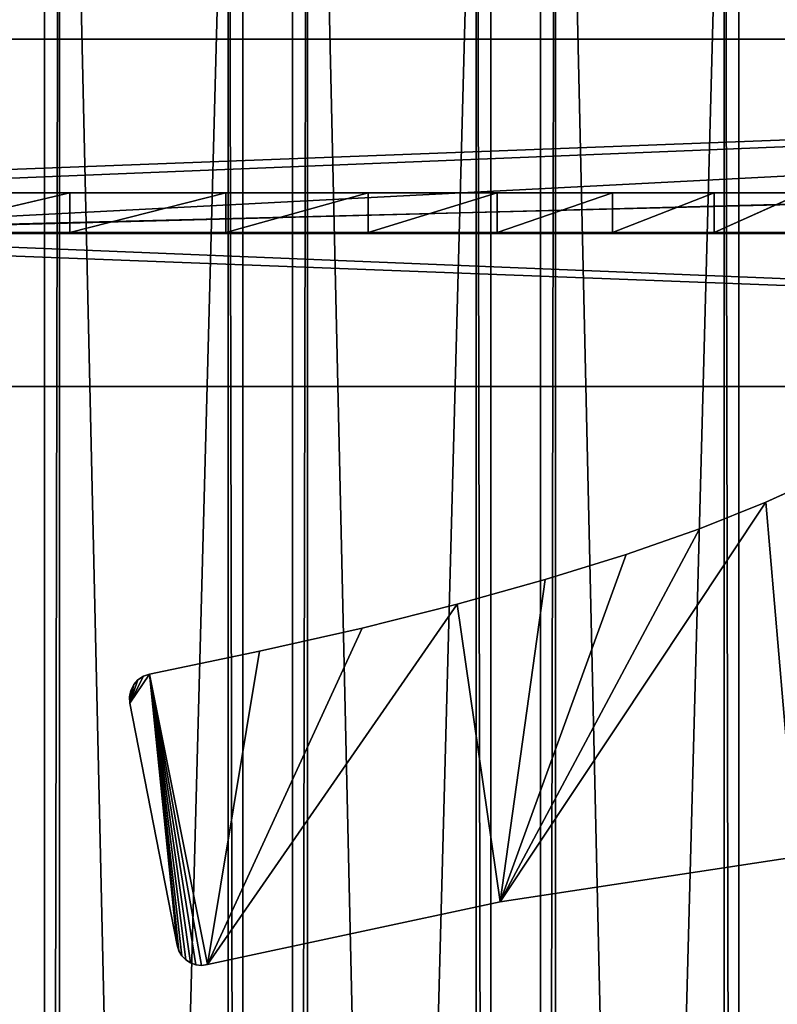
# Model space of a CAD drawing. Extents: x -1687 to 817, y -668 to 832.
# Tile 91 of 182: x -710 to -557, y 437 to 636. Entities that reach past the tile are written whole.
import ezdxf

# ---------------------------------------------------------------- set-up
doc = ezdxf.new("R2010")
doc.units = 0
doc.header["$LTSCALE"] = 25.4
doc.layers.get('0').update_dxf_attribs({"color": 13, "linetype": 'CONTINUOUS'})
doc.layers.add('STEEL', color=54, linetype='CONTINUOUS')
doc.layers.add('WOOD', color=253, linetype='CONTINUOUS')

# ---------------------------------------------------------------- blocks, each defined once
blk = doc.blocks.new('TWA001_00_01_01')
at = {"color": 0}
for p, q in [((-375.38, 710.17), (-695.38, 710.17)), ((-375.38, 710.17), (-695.38, 710.17)), ((-455.51, 551.46), (-421.33, 592.23)), ((-421.33, 592.23), (-455.51, 551.46, 8)), ((-421.33, 592.23), (-455.51, 551.46, 8)), ((-455.51, 551.46), (-421.33, 592.23)), ((-486.95, 509.96), (-455.51, 551.46)), ((-455.51, 551.46), (-486.95, 509.96, 8)), ((-455.51, 551.46), (-486.95, 509.96, 8)), ((-486.95, 509.96), (-455.51, 551.46)), ((-455.51, 551.46), (-455.51, 551.46, 8)), ((-455.51, 551.46), (-455.51, 551.46, 8)), ((-515.66, 467.72), (-486.95, 509.96)), ((-486.95, 509.96), (-515.66, 467.72, 8)), ((-486.95, 509.96), (-515.66, 467.72, 8)), ((-515.66, 467.72), (-486.95, 509.96)), ((-486.95, 509.96), (-486.95, 509.96, 8)), ((-486.95, 509.96), (-486.95, 509.96, 8)), ((-541.64, 424.75), (-515.66, 467.72)), ((-515.66, 467.72), (-541.64, 424.75, 8)), ((-515.66, 467.72), (-541.64, 424.75, 8)), ((-541.64, 424.75), (-515.66, 467.72)), ((-515.66, 467.72), (-515.66, 467.72, 8)), ((-515.66, 467.72), (-515.66, 467.72, 8)), ((-564.88, 381.06), (-541.64, 424.75)), ((-541.64, 424.75), (-564.88, 381.06, 8)), ((-541.64, 424.75), (-564.88, 381.06, 8)), ((-564.88, 381.06), (-541.64, 424.75)), ((-541.64, 424.75), (-541.64, 424.75, 8)), ((-541.64, 424.75), (-541.64, 424.75, 8)), ((-585.39, 336.63), (-564.88, 381.06)), ((-564.88, 381.06), (-585.39, 336.63, 8)), ((-564.88, 381.06), (-585.39, 336.63, 8)), ((-585.39, 336.63), (-564.88, 381.06)), ((-564.88, 381.06), (-564.88, 381.06, 8)), ((-564.88, 381.06), (-564.88, 381.06, 8)), ((-603.16, 291.47), (-585.39, 336.63)), ((-585.39, 336.63), (-603.16, 291.47, 8)), ((-585.39, 336.63), (-603.16, 291.47, 8)), ((-603.16, 291.47), (-585.39, 336.63)), ((-585.39, 336.63), (-585.39, 336.63, 8)), ((-585.39, 336.63), (-585.39, 336.63, 8))]:
    blk.add_line(p, q, dxfattribs=at)
at = {"color": 252}
mesh = blk.add_polyface(dxfattribs=at)
corners = [(-325.38, 715.17), (-375.38, 710.17), (-375.38, 715.17), (-344.76, 671.59), (-325.38, 710.17), (-302.38, 710.17), (-695.38, 715.17), (-745.38, 710.17), (-745.38, 715.17), (-699.63, 591.18), (-695.38, 710.17), (-639.18, 584.47), (-630.85, 582.67), (-623.1, 579.16), (-616.26, 574.08), (-610.66, 567.67), (-609.76, 566.36), (-608.88, 565.04), (-608.01, 563.7), (-603.87, 554.99), (-601.93, 545.54), (-541.64, 424.75), (-564.88, 381.06), (-585.39, 336.63), (-515.66, 467.72), (-486.95, 509.96), (-455.51, 551.46), (-421.33, 592.23), (-384.41, 632.28), (-785.59, 73.38), (-652.38, 5.17), (-788.38, 5.17), (-777.22, 140.42), (-763.27, 206.3), (-743.74, 271.02), (-718.62, 334.57), (-687.93, 396.97), (-651.66, 458.21), (-651.01, 54.72), (-646.91, 103.53), (-609.81, 518.28), (-640.08, 151.61), (-630.51, 198.96), (-618.2, 245.58), (-603.16, 291.47), (-604.99, 526.64), (-602.31, 535.9), (-1065.38, 715.17), (-1115.38, 710.17), (-1115.38, 715.17), (-1107.18, 675.08), (-1089.63, 666.69), (-1068.18, 658.45), (-1065.38, 710.17), (-1042.83, 650.36), (-1013.58, 642.43), (-980.43, 634.65), (-943.38, 627.02), (-902.43, 619.55), (-857.58, 612.23), (-808.83, 605.06), (-756.18, 598.04), (-1137.89, 705.65), (-1138.38, 710.17), (-1136.43, 701.17), (-1133.99, 696.73), (-1130.58, 692.32), (-1120.83, 683.62)]
mesh.append_faces([[corners[k] for k in face] for face in [(0, 1, 2), (3, 4, 5), (6, 7, 8), (29, 30, 31), (47, 48, 49), (48, 62, 63)]], dxfattribs={"vtx0": -1, "color": 252})
mesh.append_faces([[corners[k] for k in face] for face in [(9, 10, 11), (11, 1, 12), (12, 1, 13), (13, 1, 14), (14, 1, 15), (15, 1, 16), (16, 1, 17), (17, 1, 18), (18, 1, 19), (19, 1, 20), (21, 1, 24), (24, 1, 25), (25, 1, 26), (26, 1, 27), (27, 1, 28), (28, 1, 3), (30, 37, 38), (38, 37, 39), (39, 40, 41), (41, 40, 42), (42, 40, 43), (43, 40, 44), (44, 46, 23), (50, 47, 51), (51, 47, 52), (52, 53, 54), (54, 7, 55), (55, 7, 56), (56, 7, 57), (57, 7, 58), (58, 7, 59), (59, 7, 60), (60, 7, 61), (61, 7, 9), (62, 48, 64), (64, 48, 65), (65, 48, 66), (66, 48, 67), (67, 48, 50)]], dxfattribs={"vtx0": -1, "vtx1": -1, "color": 252})
mesh.append_faces([[corners[k] for k in face] for face in [(1, 0, 3), (7, 6, 9), (20, 1, 21), (48, 47, 50)]], dxfattribs={"vtx0": -1, "vtx1": -1, "vtx2": -1, "color": 252})
mesh.append_faces([[corners[k] for k in face] for face in [(3, 0, 4), (9, 6, 10), (11, 10, 1), (20, 21, 22), (20, 22, 23), (30, 29, 32), (30, 32, 33), (30, 33, 34), (30, 34, 35), (30, 35, 36), (30, 36, 37), (39, 37, 40), (44, 40, 45), (44, 45, 46), (23, 46, 20), (52, 47, 53), (54, 53, 7)]], dxfattribs={"vtx0": -1, "vtx2": -1, "color": 252})
mesh = blk.add_polyface(dxfattribs=at)
corners = [(-695.38, 710.17, 8), (-375.38, 710.17), (-695.38, 710.17), (-375.38, 710.17, 8)]
mesh.append_faces([[corners[k] for k in face] for face in [(0, 1, 2), (1, 0, 3)]], dxfattribs={"vtx0": -1, "color": 252})
mesh = blk.add_polyface(dxfattribs=at)
corners = [(-421.33, 592.23), (-455.51, 551.46, 8), (-455.51, 551.46)]
mesh.append_faces([[corners[k] for k in face] for face in [(0, 1, 2)]], dxfattribs={"color": 252})
mesh = blk.add_polyface(dxfattribs=at)
corners = [(-421.33, 592.23, 8), (-455.51, 551.46, 8), (-421.33, 592.23)]
mesh.append_faces([[corners[k] for k in face] for face in [(0, 1, 2)]], dxfattribs={"color": 252})
mesh = blk.add_polyface(dxfattribs=at)
corners = [(-455.51, 551.46), (-486.95, 509.96, 8), (-486.95, 509.96)]
mesh.append_faces([[corners[k] for k in face] for face in [(0, 1, 2)]], dxfattribs={"color": 252})
mesh = blk.add_polyface(dxfattribs=at)
corners = [(-455.51, 551.46, 8), (-486.95, 509.96, 8), (-455.51, 551.46)]
mesh.append_faces([[corners[k] for k in face] for face in [(0, 1, 2)]], dxfattribs={"color": 252})
mesh = blk.add_polyface(dxfattribs=at)
corners = [(-486.95, 509.96), (-515.66, 467.72, 8), (-515.66, 467.72)]
mesh.append_faces([[corners[k] for k in face] for face in [(0, 1, 2)]], dxfattribs={"color": 252})
mesh = blk.add_polyface(dxfattribs=at)
corners = [(-486.95, 509.96, 8), (-515.66, 467.72, 8), (-486.95, 509.96)]
mesh.append_faces([[corners[k] for k in face] for face in [(0, 1, 2)]], dxfattribs={"color": 252})
mesh = blk.add_polyface(dxfattribs=at)
corners = [(-515.66, 467.72), (-541.64, 424.75, 8), (-541.64, 424.75)]
mesh.append_faces([[corners[k] for k in face] for face in [(0, 1, 2)]], dxfattribs={"color": 252})
mesh = blk.add_polyface(dxfattribs=at)
corners = [(-515.66, 467.72, 8), (-541.64, 424.75, 8), (-515.66, 467.72)]
mesh.append_faces([[corners[k] for k in face] for face in [(0, 1, 2)]], dxfattribs={"color": 252})
mesh = blk.add_polyface(dxfattribs=at)
corners = [(-541.64, 424.75), (-564.88, 381.06, 8), (-564.88, 381.06)]
mesh.append_faces([[corners[k] for k in face] for face in [(0, 1, 2)]], dxfattribs={"color": 252})
mesh = blk.add_polyface(dxfattribs=at)
corners = [(-541.64, 424.75, 8), (-564.88, 381.06, 8), (-541.64, 424.75)]
mesh.append_faces([[corners[k] for k in face] for face in [(0, 1, 2)]], dxfattribs={"color": 252})
mesh = blk.add_polyface(dxfattribs=at)
corners = [(-564.88, 381.06), (-585.39, 336.63, 8), (-585.39, 336.63)]
mesh.append_faces([[corners[k] for k in face] for face in [(0, 1, 2)]], dxfattribs={"color": 252})
mesh = blk.add_polyface(dxfattribs=at)
corners = [(-564.88, 381.06, 8), (-585.39, 336.63, 8), (-564.88, 381.06)]
mesh.append_faces([[corners[k] for k in face] for face in [(0, 1, 2)]], dxfattribs={"color": 252})
mesh = blk.add_polyface(dxfattribs=at)
corners = [(-585.39, 336.63), (-603.16, 291.47, 8), (-603.16, 291.47)]
mesh.append_faces([[corners[k] for k in face] for face in [(0, 1, 2)]], dxfattribs={"color": 252})
mesh = blk.add_polyface(dxfattribs=at)
corners = [(-585.39, 336.63, 8), (-603.16, 291.47, 8), (-585.39, 336.63)]
mesh.append_faces([[corners[k] for k in face] for face in [(0, 1, 2)]], dxfattribs={"color": 252})
blk = doc.blocks.new('TWA001_00_01_02')
at = {"color": 0}
for p, q in [((846.93, 1140.58, 8), (834.99, 1146.04, 8)), ((834.99, 1146.04), (846.93, 1140.58)), ((834.99, 1146.04), (846.93, 1140.58)), ((834.99, 1146.04), (846.93, 1140.58, 8)), ((834.99, 1146.04), (846.93, 1140.58, 8)), ((846.93, 1140.58, 8), (834.99, 1146.04, 8)), ((860.31, 1135.26, 8), (846.93, 1140.58, 8)), ((846.93, 1140.58), (860.31, 1135.26)), ((846.93, 1140.58), (860.31, 1135.26)), ((846.93, 1140.58), (860.31, 1135.26, 8)), ((846.93, 1140.58), (860.31, 1135.26, 8)), ((846.93, 1140.58), (846.93, 1140.58, 8)), ((860.31, 1135.26, 8), (846.93, 1140.58, 8)), ((846.93, 1140.58), (846.93, 1140.58, 8)), ((875.14, 1130.06, 8), (860.31, 1135.26, 8)), ((860.31, 1135.26), (875.14, 1130.06)), ((860.31, 1135.26), (875.14, 1130.06)), ((860.31, 1135.26), (875.14, 1130.06, 8)), ((860.31, 1135.26), (875.14, 1130.06, 8)), ((860.31, 1135.26), (860.31, 1135.26, 8)), ((875.14, 1130.06, 8), (860.31, 1135.26, 8)), ((860.31, 1135.26), (860.31, 1135.26, 8)), ((891.42, 1125, 8), (875.14, 1130.06, 8)), ((875.14, 1130.06), (891.42, 1125)), ((875.14, 1130.06), (891.42, 1125)), ((875.14, 1130.06), (891.42, 1125, 8)), ((875.14, 1130.06), (891.42, 1125, 8)), ((875.14, 1130.06), (875.14, 1130.06, 8)), ((891.42, 1125, 8), (875.14, 1130.06, 8)), ((875.14, 1130.06), (875.14, 1130.06, 8)), ((909.17, 1120.06, 8), (891.42, 1125, 8)), ((891.42, 1125), (909.17, 1120.06)), ((891.42, 1125), (909.17, 1120.06)), ((891.42, 1125), (909.17, 1120.06, 8)), ((891.42, 1125), (909.17, 1120.06, 8)), ((891.42, 1125), (891.42, 1125, 8)), ((909.17, 1120.06, 8), (891.42, 1125, 8)), ((891.42, 1125), (891.42, 1125, 8)), ((928.37, 1115.23, 8), (909.17, 1120.06, 8)), ((909.17, 1120.06), (928.37, 1115.23)), ((909.17, 1120.06), (928.37, 1115.23)), ((909.17, 1120.06), (928.37, 1115.23, 8)), ((909.17, 1120.06), (928.37, 1115.23, 8)), ((909.17, 1120.06), (909.17, 1120.06, 8)), ((928.37, 1115.23, 8), (909.17, 1120.06, 8)), ((909.17, 1120.06), (909.17, 1120.06, 8)), ((949.06, 1110.53, 8), (928.37, 1115.23, 8)), ((928.37, 1115.23), (949.06, 1110.53)), ((928.37, 1115.23), (949.06, 1110.53)), ((928.37, 1115.23), (949.06, 1110.53, 8)), ((928.37, 1115.23), (949.06, 1110.53, 8)), ((928.37, 1115.23), (928.37, 1115.23, 8)), ((949.06, 1110.53, 8), (928.37, 1115.23, 8)), ((928.37, 1115.23), (928.37, 1115.23, 8)), ((971.22, 1105.93, 8), (949.06, 1110.53, 8)), ((949.06, 1110.53), (971.22, 1105.93)), ((949.06, 1110.53), (971.22, 1105.93)), ((949.06, 1110.53), (971.22, 1105.93, 8)), ((949.06, 1110.53), (971.22, 1105.93, 8)), ((949.06, 1110.53), (949.06, 1110.53, 8)), ((971.22, 1105.93, 8), (949.06, 1110.53, 8)), ((949.06, 1110.53), (949.06, 1110.53, 8)), ((972.45, 1105.51, 8), (971.22, 1105.93, 8)), ((971.22, 1105.93), (972.45, 1105.51)), ((972.45, 1105.51), (971.22, 1105.93, 8)), ((972.45, 1105.51, 8), (971.22, 1105.93, 8)), ((972.45, 1105.51), (971.22, 1105.93, 8)), ((971.22, 1105.93), (972.45, 1105.51)), ((971.22, 1105.93), (971.22, 1105.93, 8)), ((971.22, 1105.93), (971.22, 1105.93, 8)), ((973.54, 1104.79, 8), (972.45, 1105.51, 8)), ((972.45, 1105.51), (973.54, 1104.79)), ((973.54, 1104.79), (972.45, 1105.51, 8)), ((973.54, 1104.79, 8), (972.45, 1105.51, 8)), ((973.54, 1104.79), (972.45, 1105.51, 8)), ((972.45, 1105.51), (973.54, 1104.79)), ((972.45, 1105.51), (972.45, 1105.51, 8)), ((972.45, 1105.51), (972.45, 1105.51, 8)), ((974.4, 1103.81, 8), (973.54, 1104.79, 8)), ((973.54, 1104.79), (974.4, 1103.81)), ((974.4, 1103.81), (973.54, 1104.79, 8)), ((974.4, 1103.81, 8), (973.54, 1104.79, 8)), ((974.4, 1103.81), (973.54, 1104.79, 8)), ((973.54, 1104.79), (974.4, 1103.81)), ((973.54, 1104.79), (973.54, 1104.79, 8)), ((973.54, 1104.79), (973.54, 1104.79, 8)), ((974.98, 1102.65, 8), (974.4, 1103.81, 8)), ((974.4, 1103.81), (974.98, 1102.65)), ((974.98, 1102.65), (974.4, 1103.81, 8)), ((974.98, 1102.65, 8), (974.4, 1103.81, 8)), ((974.98, 1102.65), (974.4, 1103.81, 8)), ((974.4, 1103.81), (974.98, 1102.65)), ((974.4, 1103.81), (974.4, 1103.81, 8)), ((974.4, 1103.81), (974.4, 1103.81, 8)), ((975.24, 1101.37, 8), (974.98, 1102.65, 8)), ((974.98, 1102.65), (975.24, 1101.37)), ((975.24, 1101.37), (974.98, 1102.65, 8)), ((975.24, 1101.37, 8), (974.98, 1102.65, 8)), ((975.24, 1101.37), (974.98, 1102.65, 8)), ((974.98, 1102.65), (975.24, 1101.37)), ((974.98, 1102.65), (974.98, 1102.65, 8)), ((974.98, 1102.65), (974.98, 1102.65, 8)), ((965.66, 1051.24, 8), (975.16, 1100.07, 8)), ((975.16, 1100.07), (965.66, 1051.24)), ((975.16, 1100.07), (965.66, 1051.24)), ((965.66, 1051.24, 8), (975.16, 1100.07, 8)), ((975.16, 1100.07, 8), (975.24, 1101.37, 8)), ((975.24, 1101.37), (975.16, 1100.07)), ((975.16, 1100.07), (975.24, 1101.37, 8)), ((975.16, 1100.07, 8), (975.24, 1101.37, 8)), ((975.16, 1100.07), (975.24, 1101.37, 8)), ((975.24, 1101.37), (975.16, 1100.07)), ((975.16, 1100.07), (975.16, 1100.07, 8)), ((975.16, 1100.07), (975.16, 1100.07, 8)), ((975.24, 1101.37), (975.24, 1101.37, 8)), ((975.24, 1101.37), (975.24, 1101.37, 8)), ((840.84, 1069.09, 8), (900.53, 1060.01, 8)), ((900.53, 1060.01), (840.84, 1069.09)), ((840.84, 1069.09), (900.53, 1060.01, 8)), ((840.84, 1069.09, 8), (900.53, 1060.01, 8)), ((840.84, 1069.09), (900.53, 1060.01, 8)), ((900.53, 1060.01), (840.84, 1069.09)), ((900.53, 1060.01, 8), (959.55, 1047.34, 8)), ((959.55, 1047.34), (900.53, 1060.01)), ((900.53, 1060.01), (900.53, 1060.01, 8)), ((900.53, 1060.01), (900.53, 1060.01, 8)), ((900.53, 1060.01), (959.55, 1047.34, 8)), ((900.53, 1060.01, 8), (959.55, 1047.34, 8)), ((900.53, 1060.01), (959.55, 1047.34, 8)), ((959.55, 1047.34), (900.53, 1060.01)), ((965.31, 1050.14, 8), (965.66, 1051.24, 8)), ((965.66, 1051.24), (965.31, 1050.14)), ((965.31, 1050.14), (965.66, 1051.24, 8)), ((965.31, 1050.14, 8), (965.66, 1051.24, 8)), ((965.31, 1050.14), (965.66, 1051.24, 8)), ((965.66, 1051.24), (965.31, 1050.14)), ((965.66, 1051.24), (965.66, 1051.24, 8)), ((965.66, 1051.24), (965.66, 1051.24, 8)), ((963.91, 1048.33, 8), (964.71, 1049.15, 8)), ((964.71, 1049.15), (963.91, 1048.33)), ((963.91, 1048.33), (964.71, 1049.15, 8)), ((963.91, 1048.33, 8), (964.71, 1049.15, 8)), ((963.91, 1048.33), (964.71, 1049.15, 8)), ((964.71, 1049.15), (963.91, 1048.33)), ((964.71, 1049.15, 8), (965.31, 1050.14, 8)), ((965.31, 1050.14), (964.71, 1049.15)), ((964.71, 1049.15), (965.31, 1050.14, 8)), ((964.71, 1049.15, 8), (965.31, 1050.14, 8)), ((964.71, 1049.15), (965.31, 1050.14, 8)), ((965.31, 1050.14), (964.71, 1049.15)), ((964.71, 1049.15), (964.71, 1049.15, 8)), ((964.71, 1049.15), (964.71, 1049.15, 8)), ((965.31, 1050.14), (965.31, 1050.14, 8)), ((965.31, 1050.14), (965.31, 1050.14, 8)), ((959.55, 1047.34, 8), (960.7, 1047.2, 8)), ((960.7, 1047.2), (959.55, 1047.34)), ((959.55, 1047.34), (959.55, 1047.34, 8)), ((959.55, 1047.34), (959.55, 1047.34, 8)), ((959.55, 1047.34), (960.7, 1047.2, 8)), ((959.55, 1047.34, 8), (960.7, 1047.2, 8)), ((959.55, 1047.34), (960.7, 1047.2, 8)), ((960.7, 1047.2), (959.55, 1047.34)), ((960.7, 1047.2, 8), (961.85, 1047.32, 8)), ((961.85, 1047.32), (960.7, 1047.2)), ((960.7, 1047.2), (961.85, 1047.32, 8)), ((960.7, 1047.2, 8), (961.85, 1047.32, 8)), ((960.7, 1047.2), (961.85, 1047.32, 8)), ((961.85, 1047.32), (960.7, 1047.2)), ((960.7, 1047.2), (960.7, 1047.2, 8)), ((960.7, 1047.2), (960.7, 1047.2, 8)), ((961.85, 1047.32, 8), (962.94, 1047.7, 8)), ((962.94, 1047.7), (961.85, 1047.32)), ((961.85, 1047.32), (962.94, 1047.7, 8)), ((961.85, 1047.32, 8), (962.94, 1047.7, 8)), ((961.85, 1047.32), (962.94, 1047.7, 8)), ((962.94, 1047.7), (961.85, 1047.32)), ((961.85, 1047.32), (961.85, 1047.32, 8)), ((961.85, 1047.32), (961.85, 1047.32, 8)), ((962.94, 1047.7, 8), (963.91, 1048.33, 8)), ((963.91, 1048.33), (962.94, 1047.7)), ((962.94, 1047.7), (963.91, 1048.33, 8)), ((962.94, 1047.7, 8), (963.91, 1048.33, 8)), ((962.94, 1047.7), (963.91, 1048.33, 8)), ((963.91, 1048.33), (962.94, 1047.7)), ((962.94, 1047.7), (962.94, 1047.7, 8)), ((962.94, 1047.7), (962.94, 1047.7, 8)), ((963.91, 1048.33), (963.91, 1048.33, 8)), ((963.91, 1048.33), (963.91, 1048.33, 8))]:
    blk.add_line(p, q, dxfattribs=at)
at = {"color": 252}
mesh = blk.add_polyface(dxfattribs=at)
corners = [(465.6, 1100.07, 8), (465.78, 1102.65, 8), (465.52, 1101.37, 8), (475.1, 1051.24, 8), (466.36, 1103.81, 8), (467.22, 1104.79, 8), (468.31, 1105.51, 8), (469.54, 1105.93, 8), (491.7, 1110.53, 8), (475.45, 1050.14, 8), (476.05, 1049.15, 8), (476.85, 1048.33, 8), (477.82, 1047.7, 8), (478.91, 1047.32, 8), (480.06, 1047.2, 8), (481.21, 1047.34, 8), (540.23, 1060.01, 8), (512.39, 1115.23, 8), (531.6, 1120.06, 8), (549.34, 1125, 8), (599.92, 1069.09, 8), (565.62, 1130.06, 8), (580.45, 1135.26, 8), (593.83, 1140.58, 8), (605.77, 1146.04, 8), (660.04, 1074.55, 8), (616.29, 1151.63, 8), (625.37, 1157.37, 8), (633.04, 1163.25, 8), (639.3, 1169.28, 8), (644.16, 1175.47, 8), (647.62, 1181.81, 8), (649.69, 1188.31, 8), (650.38, 1194.97, 8), (790.38, 1194.97, 8), (720.38, 1076.37, 8), (780.72, 1074.55, 8), (791.07, 1188.31, 8), (793.14, 1181.81, 8), (840.84, 1069.09, 8), (796.6, 1175.47, 8), (801.46, 1169.28, 8), (807.72, 1163.25, 8), (815.39, 1157.37, 8), (824.47, 1151.63, 8), (834.99, 1146.04, 8), (846.93, 1140.58, 8), (900.53, 1060.01, 8), (860.31, 1135.26, 8), (875.14, 1130.06, 8), (891.42, 1125, 8), (909.17, 1120.06, 8), (959.55, 1047.34, 8), (928.37, 1115.23, 8), (949.06, 1110.53, 8), (971.22, 1105.93, 8), (960.7, 1047.2, 8), (961.85, 1047.32, 8), (962.94, 1047.7, 8), (963.91, 1048.33, 8), (964.71, 1049.15, 8), (965.31, 1050.14, 8), (965.66, 1051.24, 8), (975.16, 1100.07, 8), (972.45, 1105.51, 8), (973.54, 1104.79, 8), (974.4, 1103.81, 8), (974.98, 1102.65, 8), (975.24, 1101.37, 8)]
mesh.append_faces([[corners[k] for k in face] for face in [(0, 1, 2), (67, 63, 68)]], dxfattribs={"vtx0": -1, "color": 252})
mesh.append_faces([[corners[k] for k in face] for face in [(1, 3, 4), (4, 3, 5), (5, 3, 6), (6, 3, 7), (7, 3, 8), (8, 16, 17), (17, 16, 18), (18, 16, 19), (19, 20, 21), (21, 20, 22), (22, 20, 23), (23, 20, 24), (24, 25, 26), (26, 25, 27), (27, 25, 28), (28, 25, 29), (29, 25, 30), (30, 25, 31), (31, 25, 32), (32, 25, 33), (33, 25, 34), (34, 36, 37), (37, 36, 38), (38, 39, 40), (40, 39, 41), (41, 39, 42), (42, 39, 43), (43, 39, 44), (44, 39, 45), (45, 39, 46), (46, 47, 48), (48, 47, 49), (49, 47, 50), (50, 47, 51), (51, 52, 53), (53, 52, 54), (54, 52, 55), (55, 63, 64), (64, 63, 65), (65, 63, 66), (66, 63, 67)]], dxfattribs={"vtx0": -1, "vtx1": -1, "color": 252})
mesh.append_faces([[corners[k] for k in face] for face in [(1, 0, 3), (8, 3, 9), (8, 9, 10), (8, 10, 11), (8, 11, 12), (8, 12, 13), (8, 13, 14), (8, 14, 15), (8, 15, 16), (19, 16, 20), (24, 20, 25), (34, 25, 35), (34, 35, 36), (38, 36, 39), (46, 39, 47), (51, 47, 52), (55, 52, 56), (55, 56, 57), (55, 57, 58), (55, 58, 59), (55, 59, 60), (55, 60, 61), (55, 61, 62), (55, 62, 63)]], dxfattribs={"vtx0": -1, "vtx2": -1, "color": 252})
mesh = blk.add_polyface(dxfattribs=at)
corners = [(465.78, 1102.65), (465.6, 1100.07), (465.52, 1101.37), (475.1, 1051.24), (466.36, 1103.81), (467.22, 1104.79), (468.31, 1105.51), (469.54, 1105.93), (491.7, 1110.53), (475.45, 1050.14), (476.05, 1049.15), (476.85, 1048.33), (477.82, 1047.7), (478.91, 1047.32), (480.06, 1047.2), (481.21, 1047.34), (540.23, 1060.01), (512.39, 1115.23), (531.6, 1120.06), (549.34, 1125), (599.92, 1069.09), (565.62, 1130.06), (580.45, 1135.26), (593.83, 1140.58), (605.77, 1146.04), (660.04, 1074.55), (616.29, 1151.63), (625.37, 1157.37), (633.04, 1163.25), (639.3, 1169.28), (644.16, 1175.47), (647.62, 1181.81), (649.69, 1188.31), (650.38, 1194.97), (790.38, 1194.97), (720.38, 1076.37), (780.72, 1074.55), (791.07, 1188.31), (793.14, 1181.81), (840.84, 1069.09), (796.6, 1175.47), (801.46, 1169.28), (807.72, 1163.25), (815.39, 1157.37), (824.47, 1151.63), (834.99, 1146.04), (846.93, 1140.58), (900.53, 1060.01), (860.31, 1135.26), (875.14, 1130.06), (891.42, 1125), (909.17, 1120.06), (959.55, 1047.34), (928.37, 1115.23), (949.06, 1110.53), (971.22, 1105.93), (960.7, 1047.2), (961.85, 1047.32), (962.94, 1047.7), (963.91, 1048.33), (964.71, 1049.15), (965.31, 1050.14), (965.66, 1051.24), (975.16, 1100.07), (972.45, 1105.51), (973.54, 1104.79), (974.4, 1103.81), (974.98, 1102.65), (975.24, 1101.37)]
mesh.append_faces([[corners[k] for k in face] for face in [(0, 1, 2), (63, 67, 68)]], dxfattribs={"vtx0": -1, "color": 252})
mesh.append_faces([[corners[k] for k in face] for face in [(1, 0, 3), (3, 8, 9), (9, 8, 10), (10, 8, 11), (11, 8, 12), (12, 8, 13), (13, 8, 14), (14, 8, 15), (15, 8, 16), (16, 19, 20), (20, 24, 25), (25, 34, 35), (35, 34, 36), (36, 38, 39), (39, 46, 47), (47, 51, 52), (52, 55, 56), (56, 55, 57), (57, 55, 58), (58, 55, 59), (59, 55, 60), (60, 55, 61), (61, 55, 62), (62, 55, 63)]], dxfattribs={"vtx0": -1, "vtx1": -1, "color": 252})
mesh.append_faces([[corners[k] for k in face] for face in [(3, 0, 4), (3, 4, 5), (3, 5, 6), (3, 6, 7), (3, 7, 8), (16, 8, 17), (16, 17, 18), (16, 18, 19), (20, 19, 21), (20, 21, 22), (20, 22, 23), (20, 23, 24), (25, 24, 26), (25, 26, 27), (25, 27, 28), (25, 28, 29), (25, 29, 30), (25, 30, 31), (25, 31, 32), (25, 32, 33), (25, 33, 34), (36, 34, 37), (36, 37, 38), (39, 38, 40), (39, 40, 41), (39, 41, 42), (39, 42, 43), (39, 43, 44), (39, 44, 45), (39, 45, 46), (47, 46, 48), (47, 48, 49), (47, 49, 50), (47, 50, 51), (52, 51, 53), (52, 53, 54), (52, 54, 55), (63, 55, 64), (63, 64, 65), (63, 65, 66), (63, 66, 67)]], dxfattribs={"vtx0": -1, "vtx2": -1, "color": 252})
mesh = blk.add_polyface(dxfattribs=at)
corners = [(846.93, 1140.58, 8), (846.93, 1140.58), (834.99, 1146.04)]
mesh.append_faces([[corners[k] for k in face] for face in [(0, 1, 2)]], dxfattribs={"color": 252})
mesh = blk.add_polyface(dxfattribs=at)
corners = [(846.93, 1140.58, 8), (834.99, 1146.04), (834.99, 1146.04, 8)]
mesh.append_faces([[corners[k] for k in face] for face in [(0, 1, 2)]], dxfattribs={"color": 252})
mesh = blk.add_polyface(dxfattribs=at)
corners = [(860.31, 1135.26, 8), (860.31, 1135.26), (846.93, 1140.58)]
mesh.append_faces([[corners[k] for k in face] for face in [(0, 1, 2)]], dxfattribs={"color": 252})
mesh = blk.add_polyface(dxfattribs=at)
corners = [(860.31, 1135.26, 8), (846.93, 1140.58), (846.93, 1140.58, 8)]
mesh.append_faces([[corners[k] for k in face] for face in [(0, 1, 2)]], dxfattribs={"color": 252})
mesh = blk.add_polyface(dxfattribs=at)
corners = [(875.14, 1130.06, 8), (875.14, 1130.06), (860.31, 1135.26)]
mesh.append_faces([[corners[k] for k in face] for face in [(0, 1, 2)]], dxfattribs={"color": 252})
mesh = blk.add_polyface(dxfattribs=at)
corners = [(875.14, 1130.06, 8), (860.31, 1135.26), (860.31, 1135.26, 8)]
mesh.append_faces([[corners[k] for k in face] for face in [(0, 1, 2)]], dxfattribs={"color": 252})
mesh = blk.add_polyface(dxfattribs=at)
corners = [(891.42, 1125, 8), (891.42, 1125), (875.14, 1130.06)]
mesh.append_faces([[corners[k] for k in face] for face in [(0, 1, 2)]], dxfattribs={"color": 252})
mesh = blk.add_polyface(dxfattribs=at)
corners = [(891.42, 1125, 8), (875.14, 1130.06), (875.14, 1130.06, 8)]
mesh.append_faces([[corners[k] for k in face] for face in [(0, 1, 2)]], dxfattribs={"color": 252})
mesh = blk.add_polyface(dxfattribs=at)
corners = [(909.17, 1120.06, 8), (909.17, 1120.06), (891.42, 1125)]
mesh.append_faces([[corners[k] for k in face] for face in [(0, 1, 2)]], dxfattribs={"color": 252})
mesh = blk.add_polyface(dxfattribs=at)
corners = [(909.17, 1120.06, 8), (891.42, 1125), (891.42, 1125, 8)]
mesh.append_faces([[corners[k] for k in face] for face in [(0, 1, 2)]], dxfattribs={"color": 252})
mesh = blk.add_polyface(dxfattribs=at)
corners = [(928.37, 1115.23, 8), (928.37, 1115.23), (909.17, 1120.06)]
mesh.append_faces([[corners[k] for k in face] for face in [(0, 1, 2)]], dxfattribs={"color": 252})
mesh = blk.add_polyface(dxfattribs=at)
corners = [(928.37, 1115.23, 8), (909.17, 1120.06), (909.17, 1120.06, 8)]
mesh.append_faces([[corners[k] for k in face] for face in [(0, 1, 2)]], dxfattribs={"color": 252})
mesh = blk.add_polyface(dxfattribs=at)
corners = [(949.06, 1110.53, 8), (949.06, 1110.53), (928.37, 1115.23)]
mesh.append_faces([[corners[k] for k in face] for face in [(0, 1, 2)]], dxfattribs={"color": 252})
mesh = blk.add_polyface(dxfattribs=at)
corners = [(949.06, 1110.53, 8), (928.37, 1115.23), (928.37, 1115.23, 8)]
mesh.append_faces([[corners[k] for k in face] for face in [(0, 1, 2)]], dxfattribs={"color": 252})
mesh = blk.add_polyface(dxfattribs=at)
corners = [(971.22, 1105.93, 8), (971.22, 1105.93), (949.06, 1110.53)]
mesh.append_faces([[corners[k] for k in face] for face in [(0, 1, 2)]], dxfattribs={"color": 252})
mesh = blk.add_polyface(dxfattribs=at)
corners = [(971.22, 1105.93, 8), (949.06, 1110.53), (949.06, 1110.53, 8)]
mesh.append_faces([[corners[k] for k in face] for face in [(0, 1, 2)]], dxfattribs={"color": 252})
mesh = blk.add_polyface(dxfattribs=at)
corners = [(972.45, 1105.51, 8), (972.45, 1105.51), (971.22, 1105.93, 8)]
mesh.append_faces([[corners[k] for k in face] for face in [(0, 1, 2)]], dxfattribs={"color": 252})
mesh = blk.add_polyface(dxfattribs=at)
corners = [(971.22, 1105.93, 8), (972.45, 1105.51), (971.22, 1105.93)]
mesh.append_faces([[corners[k] for k in face] for face in [(0, 1, 2)]], dxfattribs={"color": 252})
mesh = blk.add_polyface(dxfattribs=at)
corners = [(973.54, 1104.79, 8), (973.54, 1104.79), (972.45, 1105.51, 8)]
mesh.append_faces([[corners[k] for k in face] for face in [(0, 1, 2)]], dxfattribs={"color": 252})
mesh = blk.add_polyface(dxfattribs=at)
corners = [(972.45, 1105.51, 8), (973.54, 1104.79), (972.45, 1105.51)]
mesh.append_faces([[corners[k] for k in face] for face in [(0, 1, 2)]], dxfattribs={"color": 252})
mesh = blk.add_polyface(dxfattribs=at)
corners = [(973.54, 1104.79, 8), (974.4, 1103.81, 8), (974.4, 1103.81)]
mesh.append_faces([[corners[k] for k in face] for face in [(0, 1, 2)]], dxfattribs={"color": 252})
mesh = blk.add_polyface(dxfattribs=at)
corners = [(973.54, 1104.79, 8), (974.4, 1103.81), (973.54, 1104.79)]
mesh.append_faces([[corners[k] for k in face] for face in [(0, 1, 2)]], dxfattribs={"color": 252})
mesh = blk.add_polyface(dxfattribs=at)
corners = [(974.4, 1103.81, 8), (974.98, 1102.65, 8), (974.98, 1102.65)]
mesh.append_faces([[corners[k] for k in face] for face in [(0, 1, 2)]], dxfattribs={"color": 252})
mesh = blk.add_polyface(dxfattribs=at)
corners = [(974.4, 1103.81, 8), (974.98, 1102.65), (974.4, 1103.81)]
mesh.append_faces([[corners[k] for k in face] for face in [(0, 1, 2)]], dxfattribs={"color": 252})
mesh = blk.add_polyface(dxfattribs=at)
corners = [(974.98, 1102.65, 8), (975.24, 1101.37, 8), (975.24, 1101.37)]
mesh.append_faces([[corners[k] for k in face] for face in [(0, 1, 2)]], dxfattribs={"color": 252})
mesh = blk.add_polyface(dxfattribs=at)
corners = [(974.98, 1102.65, 8), (975.24, 1101.37), (974.98, 1102.65)]
mesh.append_faces([[corners[k] for k in face] for face in [(0, 1, 2)]], dxfattribs={"color": 252})
mesh = blk.add_polyface(dxfattribs=at)
corners = [(975.16, 1100.07), (965.66, 1051.24, 8), (965.66, 1051.24), (975.16, 1100.07, 8)]
mesh.append_faces([[corners[k] for k in face] for face in [(0, 1, 2), (1, 0, 3)]], dxfattribs={"vtx0": -1, "color": 252})
mesh = blk.add_polyface(dxfattribs=at)
corners = [(975.24, 1101.37, 8), (975.16, 1100.07, 8), (975.16, 1100.07)]
mesh.append_faces([[corners[k] for k in face] for face in [(0, 1, 2)]], dxfattribs={"color": 252})
mesh = blk.add_polyface(dxfattribs=at)
corners = [(975.24, 1101.37, 8), (975.16, 1100.07), (975.24, 1101.37)]
mesh.append_faces([[corners[k] for k in face] for face in [(0, 1, 2)]], dxfattribs={"color": 252})
mesh = blk.add_polyface(dxfattribs=at)
corners = [(840.84, 1069.09, 8), (840.84, 1069.09), (900.53, 1060.01, 8)]
mesh.append_faces([[corners[k] for k in face] for face in [(0, 1, 2)]], dxfattribs={"color": 252})
mesh = blk.add_polyface(dxfattribs=at)
corners = [(900.53, 1060.01, 8), (840.84, 1069.09), (900.53, 1060.01)]
mesh.append_faces([[corners[k] for k in face] for face in [(0, 1, 2)]], dxfattribs={"color": 252})
mesh = blk.add_polyface(dxfattribs=at)
corners = [(900.53, 1060.01, 8), (900.53, 1060.01), (959.55, 1047.34, 8)]
mesh.append_faces([[corners[k] for k in face] for face in [(0, 1, 2)]], dxfattribs={"color": 252})
mesh = blk.add_polyface(dxfattribs=at)
corners = [(959.55, 1047.34, 8), (900.53, 1060.01), (959.55, 1047.34)]
mesh.append_faces([[corners[k] for k in face] for face in [(0, 1, 2)]], dxfattribs={"color": 252})
mesh = blk.add_polyface(dxfattribs=at)
corners = [(965.66, 1051.24, 8), (965.31, 1050.14, 8), (965.31, 1050.14)]
mesh.append_faces([[corners[k] for k in face] for face in [(0, 1, 2)]], dxfattribs={"color": 252})
mesh = blk.add_polyface(dxfattribs=at)
corners = [(965.66, 1051.24, 8), (965.31, 1050.14), (965.66, 1051.24)]
mesh.append_faces([[corners[k] for k in face] for face in [(0, 1, 2)]], dxfattribs={"color": 252})
mesh = blk.add_polyface(dxfattribs=at)
corners = [(964.71, 1049.15, 8), (963.91, 1048.33, 8), (963.91, 1048.33)]
mesh.append_faces([[corners[k] for k in face] for face in [(0, 1, 2)]], dxfattribs={"color": 252})
mesh = blk.add_polyface(dxfattribs=at)
corners = [(964.71, 1049.15, 8), (963.91, 1048.33), (964.71, 1049.15)]
mesh.append_faces([[corners[k] for k in face] for face in [(0, 1, 2)]], dxfattribs={"color": 252})
mesh = blk.add_polyface(dxfattribs=at)
corners = [(965.31, 1050.14, 8), (964.71, 1049.15, 8), (964.71, 1049.15)]
mesh.append_faces([[corners[k] for k in face] for face in [(0, 1, 2)]], dxfattribs={"color": 252})
mesh = blk.add_polyface(dxfattribs=at)
corners = [(965.31, 1050.14, 8), (964.71, 1049.15), (965.31, 1050.14)]
mesh.append_faces([[corners[k] for k in face] for face in [(0, 1, 2)]], dxfattribs={"color": 252})
mesh = blk.add_polyface(dxfattribs=at)
corners = [(959.55, 1047.34, 8), (959.55, 1047.34), (960.7, 1047.2, 8)]
mesh.append_faces([[corners[k] for k in face] for face in [(0, 1, 2)]], dxfattribs={"color": 252})
mesh = blk.add_polyface(dxfattribs=at)
corners = [(960.7, 1047.2, 8), (959.55, 1047.34), (960.7, 1047.2)]
mesh.append_faces([[corners[k] for k in face] for face in [(0, 1, 2)]], dxfattribs={"color": 252})
mesh = blk.add_polyface(dxfattribs=at)
corners = [(960.7, 1047.2, 8), (960.7, 1047.2), (961.85, 1047.32, 8)]
mesh.append_faces([[corners[k] for k in face] for face in [(0, 1, 2)]], dxfattribs={"color": 252})
mesh = blk.add_polyface(dxfattribs=at)
corners = [(961.85, 1047.32, 8), (960.7, 1047.2), (961.85, 1047.32)]
mesh.append_faces([[corners[k] for k in face] for face in [(0, 1, 2)]], dxfattribs={"color": 252})
mesh = blk.add_polyface(dxfattribs=at)
corners = [(961.85, 1047.32, 8), (961.85, 1047.32), (962.94, 1047.7, 8)]
mesh.append_faces([[corners[k] for k in face] for face in [(0, 1, 2)]], dxfattribs={"color": 252})
mesh = blk.add_polyface(dxfattribs=at)
corners = [(962.94, 1047.7, 8), (961.85, 1047.32), (962.94, 1047.7)]
mesh.append_faces([[corners[k] for k in face] for face in [(0, 1, 2)]], dxfattribs={"color": 252})
mesh = blk.add_polyface(dxfattribs=at)
corners = [(962.94, 1047.7, 8), (962.94, 1047.7), (963.91, 1048.33, 8)]
mesh.append_faces([[corners[k] for k in face] for face in [(0, 1, 2)]], dxfattribs={"color": 252})
mesh = blk.add_polyface(dxfattribs=at)
corners = [(963.91, 1048.33, 8), (962.94, 1047.7), (963.91, 1048.33)]
mesh.append_faces([[corners[k] for k in face] for face in [(0, 1, 2)]], dxfattribs={"color": 252})
blk = doc.blocks.new('TWA001_00_01_03')
at = {"color": 0}
for p, q in [((-1133.38, 1233.97), (-307.38, 1233.97)), ((-307.38, 1233.97, 5), (-1133.38, 1233.97, 5)), ((-1133.38, 1233.97), (-307.38, 1233.97)), ((-307.38, 1233.97, 5), (-1133.38, 1233.97, 5)), ((-307.38, 1163.97), (-1133.38, 1163.97)), ((-1133.38, 1163.97, 5), (-307.38, 1163.97, 5)), ((-307.38, 1163.97), (-1133.38, 1163.97)), ((-1133.38, 1163.97, 5), (-307.38, 1163.97, 5))]:
    blk.add_line(p, q, dxfattribs=at)
at = {"color": 252}
mesh = blk.add_polyface(dxfattribs=at)
corners = [(-1138.21, 1230.26), (-1138.38, 1168.97), (-1138.38, 1228.97), (-1138.21, 1167.68), (-1137.71, 1231.47), (-1137.71, 1166.47), (-1136.92, 1232.51), (-1136.92, 1165.43), (-1135.88, 1233.3), (-1135.88, 1164.64), (-1134.67, 1233.8), (-1134.67, 1164.14), (-1133.38, 1233.97), (-1133.38, 1163.97), (-1115.88, 1203.17), (-307.38, 1233.97), (-1064.88, 1203.17), (-745.88, 1203.17), (-694.88, 1203.17), (-694.88, 1194.77), (-375.88, 1203.17), (-324.88, 1203.17), (-1115.88, 1194.77), (-307.38, 1163.97), (-1064.88, 1194.77), (-745.88, 1194.77), (-375.88, 1194.77), (-324.88, 1194.77), (-306.09, 1233.8), (-306.09, 1164.14), (-304.88, 1233.3), (-304.88, 1164.64), (-303.84, 1232.51), (-303.84, 1165.43), (-303.05, 1231.47), (-303.05, 1166.47), (-302.55, 1230.26), (-302.55, 1167.68), (-302.38, 1228.97), (-302.38, 1168.97)]
mesh.append_faces([[corners[k] for k in face] for face in [(0, 1, 2), (37, 38, 39)]], dxfattribs={"vtx0": -1, "color": 252})
mesh.append_faces([[corners[k] for k in face] for face in [(1, 0, 3), (3, 4, 5), (5, 6, 7), (7, 8, 9), (9, 10, 11), (11, 12, 13), (14, 15, 16), (17, 15, 18), (18, 15, 19), (20, 15, 21), (13, 22, 23), (22, 13, 14), (25, 16, 17), (26, 19, 20), (23, 28, 29), (29, 30, 31), (31, 32, 33), (33, 34, 35), (35, 36, 37)]], dxfattribs={"vtx0": -1, "vtx1": -1, "color": 252})
mesh.append_faces([[corners[k] for k in face] for face in [(13, 12, 14), (16, 15, 17), (19, 15, 20), (23, 16, 25), (23, 19, 26), (23, 21, 15)]], dxfattribs={"vtx0": -1, "vtx1": -1, "vtx2": -1, "color": 252})
mesh.append_faces([[corners[k] for k in face] for face in [(3, 0, 4), (5, 4, 6), (7, 6, 8), (9, 8, 10), (11, 10, 12), (14, 12, 15), (23, 22, 24), (23, 24, 16), (23, 25, 19), (23, 26, 27), (23, 27, 21), (23, 15, 28), (29, 28, 30), (31, 30, 32), (33, 32, 34), (35, 34, 36), (37, 36, 38)]], dxfattribs={"vtx0": -1, "vtx2": -1, "color": 252})
mesh = blk.add_polyface(dxfattribs=at)
corners = [(-307.38, 1163.97, 5), (-1115.88, 1194.77, 5), (-1133.38, 1163.97, 5), (-1064.88, 1194.77, 5), (-1064.88, 1203.17, 5), (-745.88, 1194.77, 5), (-694.88, 1194.77, 5), (-694.88, 1203.17, 5), (-375.88, 1194.77, 5), (-324.88, 1194.77, 5), (-324.88, 1203.17, 5), (-307.38, 1233.97, 5), (-306.09, 1233.8, 5), (-306.09, 1164.14, 5), (-304.88, 1233.3, 5), (-304.88, 1164.64, 5), (-303.84, 1232.51, 5), (-303.84, 1165.43, 5), (-303.05, 1231.47, 5), (-303.05, 1166.47, 5), (-302.55, 1230.26, 5), (-302.55, 1167.68, 5), (-302.38, 1228.97, 5), (-302.38, 1168.97, 5), (-1138.38, 1168.97, 5), (-1138.21, 1230.26, 5), (-1138.38, 1228.97, 5), (-1138.21, 1167.68, 5), (-1137.71, 1231.47, 5), (-1137.71, 1166.47, 5), (-1136.92, 1232.51, 5), (-1136.92, 1165.43, 5), (-1135.88, 1233.3, 5), (-1135.88, 1164.64, 5), (-1134.67, 1233.8, 5), (-1134.67, 1164.14, 5), (-1133.38, 1233.97, 5), (-1115.88, 1203.17, 5), (-745.88, 1203.17, 5), (-375.88, 1203.17, 5)]
mesh.append_faces([[corners[k] for k in face] for face in [(22, 21, 23), (24, 25, 26)]], dxfattribs={"vtx0": -1, "color": 252})
mesh.append_faces([[corners[k] for k in face] for face in [(0, 1, 2), (1, 0, 3), (3, 0, 4), (5, 0, 6), (6, 0, 7), (8, 0, 9), (9, 0, 10), (11, 0, 12), (12, 13, 14), (14, 15, 16), (16, 17, 18), (18, 19, 20), (20, 21, 22), (25, 27, 28), (28, 29, 30), (30, 31, 32), (32, 33, 34), (34, 35, 36), (36, 37, 11), (37, 2, 1), (38, 4, 5), (39, 7, 8)]], dxfattribs={"vtx0": -1, "vtx1": -1, "color": 252})
mesh.append_faces([[corners[k] for k in face] for face in [(4, 0, 5), (7, 0, 8), (10, 0, 11), (36, 2, 37), (11, 4, 38), (11, 7, 39)]], dxfattribs={"vtx0": -1, "vtx1": -1, "vtx2": -1, "color": 252})
mesh.append_faces([[corners[k] for k in face] for face in [(12, 0, 13), (14, 13, 15), (16, 15, 17), (18, 17, 19), (20, 19, 21), (25, 24, 27), (28, 27, 29), (30, 29, 31), (32, 31, 33), (34, 33, 35), (36, 35, 2), (11, 37, 4), (11, 38, 7), (11, 39, 10)]], dxfattribs={"vtx0": -1, "vtx2": -1, "color": 252})
mesh = blk.add_polyface(dxfattribs=at)
corners = [(-1133.38, 1233.97, 5), (-307.38, 1233.97), (-1133.38, 1233.97), (-307.38, 1233.97, 5)]
mesh.append_faces([[corners[k] for k in face] for face in [(0, 1, 2), (1, 0, 3)]], dxfattribs={"vtx0": -1, "color": 252})
mesh = blk.add_polyface(dxfattribs=at)
corners = [(-307.38, 1163.97, 5), (-1133.38, 1163.97), (-307.38, 1163.97), (-1133.38, 1163.97, 5)]
mesh.append_faces([[corners[k] for k in face] for face in [(0, 1, 2), (1, 0, 3)]], dxfattribs={"vtx0": -1, "color": 252})
blk = doc.blocks.new('TWA001_00_01')
at = {"color": 0}
blk.add_blockref('TWA001_00_01_01', (590.99, -360.97, 836), dxfattribs=at)
at = {"color": 0, "extrusion": (0, -1, 0), "rotation": 179.9999999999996}
blk.add_blockref('TWA001_00_01_03', (-849.77, 2038.97, -354.2), dxfattribs=at)
at = {"color": 0, "extrusion": (3.16358e-13, -1, -2.85962e-29)}
blk.add_blockref('TWA001_00_01_02', (-851.77, -358.97, 347.8), dxfattribs=at)
blk = doc.blocks.new('TWA001_00_03_01_DOMY_LNA_O')
at = {"color": 0}
for p, q in [((0, 40, -3), (-1500, 40, -3)), ((0, 40, -37), (-1500, 40, -37)), ((0, 40, -3), (-1500, 40, -3)), ((0, 40, -37), (-1500, 40, -37)), ((0, 37), (-1500, 37)), ((0, 37), (-1500, 37)), ((0, 37, -40), (-1500, 37, -40)), ((0, 37, -40), (-1500, 37, -40)), ((-1500, 0), (0, 0)), ((0, 0, -40), (-1500, 0, -40)), ((-1500, 0), (0, 0)), ((0, 0, -40), (-1500, 0, -40))]:
    blk.add_line(p, q, dxfattribs=at)
at = {"color": 7}
mesh = blk.add_polyface(dxfattribs=at)
corners = [(0, 37), (-1500, 40, -3), (-1500, 37), (0, 40, -3)]
mesh.append_faces([[corners[k] for k in face] for face in [(0, 1, 2), (1, 0, 3)]], dxfattribs={"vtx0": -1, "color": 7})
mesh = blk.add_polyface(dxfattribs=at)
corners = [(-1500, 40, -3), (0, 40, -37), (-1500, 40, -37), (0, 40, -3)]
mesh.append_faces([[corners[k] for k in face] for face in [(0, 1, 2), (1, 0, 3)]], dxfattribs={"vtx0": -1, "color": 7})
mesh = blk.add_polyface(dxfattribs=at)
corners = [(-1500, 40, -37), (0, 37, -40), (-1500, 37, -40), (0, 40, -37)]
mesh.append_faces([[corners[k] for k in face] for face in [(0, 1, 2), (1, 0, 3)]], dxfattribs={"vtx0": -1, "color": 7})
mesh = blk.add_polyface(dxfattribs=at)
corners = [(0, 0), (-1500, 37), (-1500, 0), (0, 37)]
mesh.append_faces([[corners[k] for k in face] for face in [(0, 1, 2), (1, 0, 3)]], dxfattribs={"vtx0": -1, "color": 7})
mesh = blk.add_polyface(dxfattribs=at)
corners = [(0, 37, -40), (-1500, 0, -40), (-1500, 37, -40), (0, 0, -40)]
mesh.append_faces([[corners[k] for k in face] for face in [(0, 1, 2), (1, 0, 3)]], dxfattribs={"vtx0": -1, "color": 7})
mesh = blk.add_polyface(dxfattribs=at)
corners = [(0, 0), (-1500, 0, -40), (0, 0, -40), (-1500, 0)]
mesh.append_faces([[corners[k] for k in face] for face in [(0, 1, 2), (1, 0, 3)]], dxfattribs={"vtx0": -1, "color": 7})

msp = doc.modelspace()

# ---------------------------------------------------------------- block references
at = {"layer": 'STEEL', "color": 0, "extrusion": (-9.70299e-29, 1, -1.14492e-16), "rotation": 359.9999999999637}
msp.add_blockref('TWA001_00_01', (564.31, 1480.8, -243.18), dxfattribs=at)
at = {"layer": 'WOOD', "color": 0, "extrusion": (-1, 6.0723e-17, 3.33067e-16)}
for p in [(668.18, 1835, 704.92), (668.18, 1835, 654.92), (668.18, 1835, 604.92)]:
    msp.add_blockref('TWA001_00_03_01_DOMY_LNA_O', p, dxfattribs=at)

doc.saveas('drawing.dxf')
